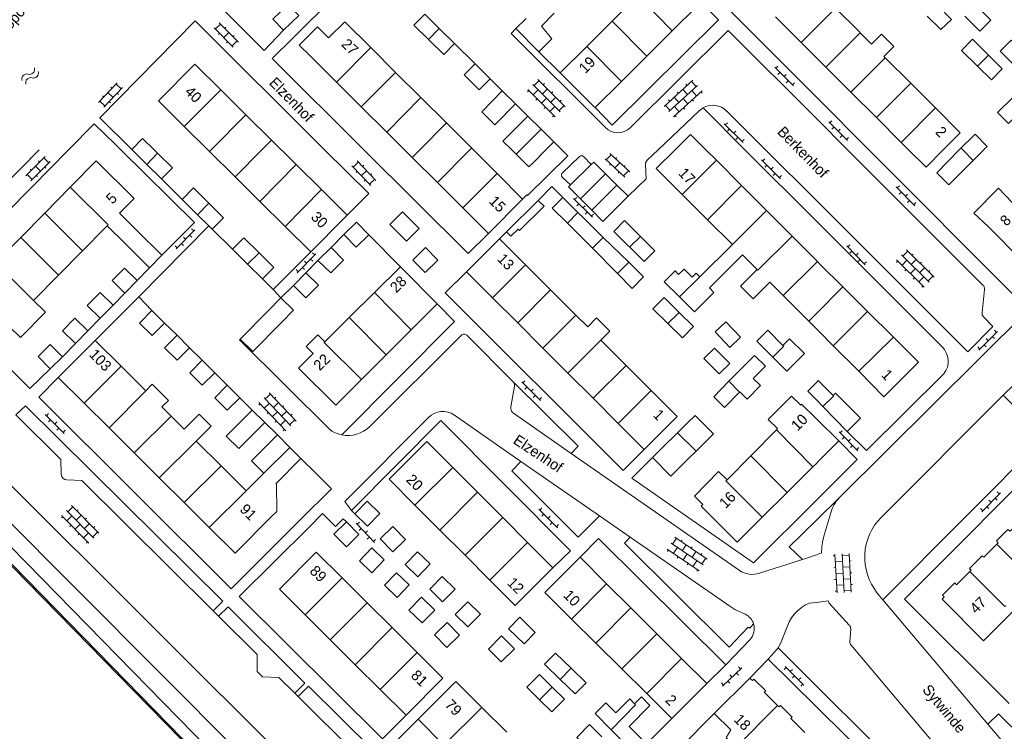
# Model space of a CAD drawing. Header units: metres. Extents: x 86385 to 87348, y 451052 to 451596.
# Tile 16 of 25: x 86865 to 87032, y 451401 to 451522. Entities that reach past the tile are written whole.
import ezdxf

# ---------------------------------------------------------------- set-up
doc = ezdxf.new("R2010")
doc.units = ezdxf.units.M
doc.linetypes.add('RI-HWA', pattern=[7.4, 5, -2.4])
for name, color, linetype, lineweight in [('B-WE-RI-HWA_TRANSPORTLEIDING-G', 150, 'RI-HWA', 18), ('bijgebouw', 8, 'Continuous', 0), ('dakrand', 8, 'Continuous', 0), ('dakrand bijgebouw', 8, 'Continuous', 0), ('hek', 8, 'Continuous', 0), ('hoofdgebouw', 8, 'Continuous', 0), ('huisnummer', 8, 'Continuous', 0), ('kant verharding', 8, 'Continuous', 0), ('open verharding 2', 8, 'Continuous', 0), ('open verharding 4', 8, 'Continuous', 0), ('open verharding 6', 8, 'Continuous', 0), ('straatnaam', 8, 'Continuous', 0), ('tussenmuur', 8, 'Continuous', 0), ('water', 8, 'Continuous', 0)]:
    doc.layers.add(name, color=color, linetype=linetype, lineweight=lineweight)
doc.styles.add('Style-WORKING', font='WORKING.shx')

# ---------------------------------------------------------------- blocks, each defined once
blk = doc.blocks.new('OV2')
at = {"layer": 'open verharding 2', "color": 7, "linetype": 'Continuous', "lineweight": 0}
for p, q in [((0.27, -2.31), (0.27, 2.29)), ((0.27, 1.99), (1.47, 1.99)), ((1.47, -2.31), (1.47, 2.29)), ((-0.03, 0.99), (0.27, 0.99)), ((1.77, 0.99), (1.47, 0.99)), ((-0.03, -1.01), (0.27, -1.01)), ((0.27, -0.01), (1.47, -0.01)), ((1.77, -1.01), (1.47, -1.01)), ((0.27, -2.01), (1.47, -2.01))]:
    blk.add_line(p, q, dxfattribs=at)
blk = doc.blocks.new('OVTP6')
at = {"layer": 'open verharding 6', "color": 7, "linetype": 'Continuous', "lineweight": 0}
for p, q in [((0, 0), (4.5, 0)), ((0.25, 0), (0.25, 0.5)), ((1.25, 0), (1.25, -0.5)), ((2.25, 0), (2.25, 0.5)), ((3.25, 0), (3.25, -0.5)), ((4.25, 0), (4.25, 0.5))]:
    blk.add_line(p, q, dxfattribs=at)
blk = doc.blocks.new('OVTP4')
at = {"layer": 'open verharding 4', "color": 7, "linetype": 'Continuous', "lineweight": 0}
for p, q in [((0, 1.2), (6.6, 1.2)), ((0, 0), (6.6, 0)), ((0.3, 1.2), (0.3, 0)), ((1.3, 1.5), (1.3, 1.2)), ((1.3, 0), (1.3, -1.2)), ((2.3, 1.2), (2.3, 0)), ((3.3, 1.5), (3.3, 1.2)), ((3.3, 0), (3.3, -1.2)), ((4.3, 1.2), (4.3, 0)), ((5.3, 1.5), (5.3, 1.2)), ((5.3, 0), (5.3, -1.2)), ((6.3, 1.2), (6.3, 0)), ((0, -1.2), (6.6, -1.2)), ((0.3, -1.2), (0.3, -1.5)), ((2.3, -1.2), (2.3, -1.5)), ((4.3, -1.2), (4.3, -1.5)), ((6.3, -1.2), (6.3, -1.5))]:
    blk.add_line(p, q, dxfattribs=at)
blk = doc.blocks.new('WA')
at = {"layer": 'water', "color": 7, "linetype": 'Continuous', "lineweight": 0}
for centre, start, end in [((0.73, 0), 28.0724, 151.9274), ((2.23, 0.8), 208.0724, 331.9274), ((0.73, -0.9), 28.0724, 151.9274), ((2.23, -0.1), 208.0724, 331.9274)]:
    blk.add_arc(centre, 0.85, start, end, dxfattribs=at)
blk = doc.blocks.new('A$Cf75df683')
at = {"layer": 'bijgebouw', "linetype": 'Continuous', "lineweight": 13}
for p, q in [((86955.53, 451523.16), (86953.36, 451520.98)), ((86909.64, 451520.3), (86912.24, 451522.79)), ((86933.58, 451523.01), (86936.04, 451520.57)), ((86949.05, 451520.56), (86950.79, 451522.3)), ((86936.04, 451520.57), (86938.63, 451518.01)), ((86952.96, 451516.64), (86949.05, 451520.56)), ((86942.11, 451514.58), (86944.67, 451512.04)), ((86946.73, 451510), (86948.99, 451507.8)), ((86947.54, 451502.18), (86951.06, 451505.73)), ((86951.06, 451505.73), (86953.31, 451503.5)), ((86953.31, 451503.5), (86955.48, 451501.35)), ((86954.14, 451500), (86951.96, 451497.8)), ((86955.48, 451501.35), (86954.14, 451500)), ((86958.3, 451494.03), (86961.83, 451497.51)), ((86964.24, 451495.93), (86966.17, 451494.01)), ((86966.17, 451494.01), (86968.08, 451492.11)), ((86895.06, 451488.97), (86892.45, 451491.57)), ((86957.02, 451491.9), (86959.57, 451489.36)), ((86961.91, 451489.73), (86960, 451491.66)), ((86896.95, 451487.09), (86895.06, 451488.97)), ((86959.57, 451489.36), (86960.57, 451488.37)), ((86897.51, 451486.53), (86896.95, 451487.09)), ((86958.77, 451486.56), (86957.77, 451487.56)), ((86903.54, 451480.58), (86900.98, 451483.12)), ((86906.05, 451478.09), (86903.54, 451480.58)), ((86911.31, 451477), (86913.44, 451479.14)), ((86884.83, 451477.83), (86882.73, 451475.7)), ((86907.09, 451472.75), (86909.18, 451474.87)), ((86887.33, 451472.73), (86889.47, 451470.61)), ((86891.58, 451468.53), (86893.7, 451466.41)), ((86870.08, 451462.84), (86872.14, 451464.88)), ((86895.84, 451464.28), (86897.96, 451462.18)), ((86900.1, 451460.06), (86902.22, 451457.94)), ((87000, 451457.57), (86998.56, 451459.05)), ((87001.11, 451456.44), (87000, 451457.57)), ((86906.46, 451453.72), (86904.34, 451455.84)), ((86969.41, 451397.4), (86965.21, 451401.61)), ((86968.27, 451402.16), (86971.22, 451399.21))]:
    blk.add_line(p, q, dxfattribs=at)
at = {"layer": 'bijgebouw', "linetype": 'Continuous', "lineweight": 13, "flags": 128}
for points in [[(86912.24, 451522.79), (86910.44, 451524.67), (86907.84, 451522.18), (86909.64, 451520.3)], [(86934.21, 451518.73), (86931.75, 451521.16), (86933.58, 451523.01)], [(86953.36, 451520.98), (86955.15, 451518.84), (86952.96, 451516.64)], [(86938.63, 451518.01), (86936.8, 451516.16), (86934.21, 451518.73)], [(86944.67, 451512.04), (86942.84, 451510.19), (86940.28, 451512.74), (86942.11, 451514.58)], [(86948.99, 451507.8), (86945.5, 451504.22), (86943.24, 451506.42), (86946.73, 451510)], [(87028.97, 451500.58), (87026.93, 451502.66), (87024.33, 451500.1), (87024.24, 451500)], [(87024.24, 451500), (87020.41, 451496.07), (87022.48, 451494.03), (87028.38, 451500)], [(87028.38, 451500), (87028.48, 451500.1), (87028.97, 451500.58)], [(86961.83, 451497.51), (86962.24, 451497.92), (86964.24, 451495.93)], [(86892.45, 451491.57), (86894.39, 451493.52), (86896.99, 451490.93)], [(86960, 451491.66), (86957.98, 451493.71), (86958.3, 451494.03)], [(86957.77, 451487.56), (86955.22, 451490.09), (86957.02, 451491.9)], [(86968.08, 451492.11), (86963.79, 451487.81), (86961.91, 451489.73)], [(86896.99, 451490.93), (86899.45, 451488.48), (86897.51, 451486.53)], [(86919.87, 451485.64), (86922.02, 451487.73), (86924.12, 451485.58)], [(86900.98, 451483.12), (86902.91, 451485.08), (86905.48, 451482.53)], [(86924.12, 451485.58), (86921.97, 451483.49), (86919.87, 451485.64)], [(86905.48, 451482.53), (86907.99, 451480.05), (86906.05, 451478.09)], [(86882.73, 451475.7), (86880.59, 451477.81), (86882.69, 451479.94), (86884.83, 451477.83)], [(86913.44, 451479.14), (86915.56, 451477.02), (86913.43, 451474.88), (86911.31, 451477)], [(86909.18, 451474.87), (86911.32, 451472.77), (86909.22, 451470.64)], [(86889.47, 451470.61), (86887.35, 451468.48), (86885.22, 451470.6), (86887.33, 451472.73)], [(86907.09, 451472.75), (86902.29, 451467.87), (86904.42, 451465.76), (86909.22, 451470.64)], [(86893.7, 451466.41), (86891.59, 451464.28), (86889.46, 451466.4), (86891.58, 451468.53)], [(86872.14, 451464.88), (86870.08, 451466.97), (86868.02, 451464.93), (86870.08, 451462.84)], [(86897.96, 451462.18), (86895.84, 451460.05), (86893.73, 451462.15), (86895.84, 451464.28)], [(86902.22, 451457.94), (86900.1, 451455.82), (86897.98, 451457.94), (86900.1, 451460.06)], [(87003.27, 451458.73), (87007.48, 451454.44), (87005.23, 451452.23), (87001.11, 451456.44)], [(86904.34, 451455.84), (86899.93, 451451.43), (86902.05, 451449.31), (86906.46, 451453.72)], [(86972.21, 451447.78), (86975.34, 451444.62), (86982.56, 451451.78), (86979.43, 451454.94), (86978.23, 451453.75), (86972.21, 451447.78)], [(86921.72, 451438.25), (86923.83, 451440.4), (86925.97, 451438.3), (86923.86, 451436.15), (86921.72, 451438.25)], [(86920.29, 451436.87), (86922.41, 451434.74), (86920.31, 451432.65), (86918.19, 451434.77), (86920.29, 451436.87)], [(86965.21, 451401.61), (86962.5, 451404.33), (86964.31, 451406.14), (86966, 451404.45)], [(86961.45, 451398.2), (86959.37, 451400.27), (86961.55, 451402.47), (86963.64, 451400.39)]]:
    blk.add_lwpolyline(points, dxfattribs=at)
at = {"layer": 'dakrand', "linetype": 'Continuous', "lineweight": 0}
for p, q in [((87007.43, 451519.86), (87007.29, 451520)), ((86881.83, 451489.24), (86884.77, 451486.33)), ((86879.73, 451487.11), (86882.66, 451484.2)), ((86985.75, 451483.91), (86980.25, 451478.43))]:
    blk.add_line(p, q, dxfattribs=at)
at = {"layer": 'dakrand', "linetype": 'Continuous', "lineweight": 0, "flags": 128}
for points in [[(87011.06, 451519.63), (87009.36, 451517.93), (87007.43, 451519.86)], [(86976.78, 451475.03), (86979.32, 451472.48), (86982.63, 451475.79), (86981.86, 451476.56), (86987.48, 451482.18)], [(86980.25, 451478.43), (86979.62, 451479.06), (86978.94, 451478.38), (86977.56, 451479.77), (86976.64, 451478.85), (86976.04, 451479.45), (86974.2, 451477.61), (86976.78, 451475.03)], [(86992.11, 451477.54), (86989.28, 451474.71), (86987.14, 451476.85), (86989.98, 451479.68)], [(86863, 451470.14), (86865.01, 451468.16), (86869.25, 451472.46), (86867.24, 451474.44)], [(86963.47, 451467.68), (86964.99, 451469.2), (86962.74, 451471.46), (86961.22, 451469.94)], [(86914.65, 451465.43), (86913.47, 451466.62), (86915.44, 451468.58), (86916.62, 451467.39)], [(86889.01, 451456.38), (86890.11, 451457.49), (86887.37, 451460.21), (86886.27, 451459.11)], [(86997.35, 451456.69), (86995.79, 451458.22), (86991.85, 451454.22), (86993.41, 451452.69)], [(86894.84, 451450.58), (86897.37, 451453.13), (86895.32, 451455.17), (86892.79, 451452.62)], [(86984.85, 451444), (86983.43, 451445.4), (86979.31, 451441.21), (86980.73, 451439.81)]]:
    blk.add_lwpolyline(points, dxfattribs=at)
at = {"layer": 'dakrand bijgebouw', "linetype": 'Continuous', "lineweight": 0}
for p, q in [((87026.48, 451518.78), (87029.19, 451516.06)), ((86883.95, 451500), (86883.91, 451500.04)), ((86886.43, 451497.53), (86883.95, 451500)), ((86887.69, 451500), (86888.29, 451499.41)), ((86949.09, 451499.25), (86948.33, 451500)), ((86888.93, 451495.05), (86886.43, 451497.53)), ((86952.81, 451491.42), (86947.46, 451486.06)), ((86963.87, 451485.13), (86960.57, 451488.37)), ((86958.77, 451486.56), (86962.03, 451483.29)), ((86968.17, 451480.91), (86963.87, 451485.13)), ((86915.48, 451481.2), (86917.7, 451483.44)), ((86962.03, 451483.29), (86966.27, 451479.01)), ((86880.73, 451473.66), (86878.54, 451471.42)), ((86974.82, 451470.5), (86972.29, 451473)), ((86876.44, 451469.27), (86874.37, 451467.15)), ((86989.92, 451467.55), (86992.63, 451464.83)), ((86995.44, 451467.95), (86994.32, 451466.82)), ((86998.56, 451459.05), (87000, 451460.54)), ((86986.96, 451458.9), (86984.41, 451456.3)), ((86953.92, 451412.72), (86956.56, 451410.14)), ((86957.26, 451406.79), (86955.18, 451408.85)), ((86970.33, 451407.2), (86969.13, 451406.01))]:
    blk.add_line(p, q, dxfattribs=at)
at = {"layer": 'dakrand bijgebouw', "linetype": 'Continuous', "lineweight": 0, "flags": 128}
for points in [[(87018.79, 451522.69), (87021.1, 451520.39), (87022.91, 451522.11), (87020.59, 451524.49)], [(87027.07, 451524.54), (87029.57, 451522.01), (87027.73, 451520.12), (87025.19, 451522.67)], [(87027.32, 451514.19), (87024.6, 451516.84), (87026.48, 451518.78)], [(87031.18, 451516.71), (87033.76, 451514.14), (87035.61, 451516.01), (87033.04, 451518.61), (87031.18, 451516.71)], [(87029.19, 451516.06), (87031.53, 451513.71), (87029.7, 451511.87), (87027.32, 451514.19)], [(87035.04, 451506.94), (87032.58, 451504.48), (87030.74, 451506.31), (87033.2, 451508.78)], [(86883.91, 451500.04), (86885.74, 451501.92), (86887.69, 451500)], [(86948.33, 451500), (86946.84, 451501.47), (86947.54, 451502.18)], [(86888.29, 451499.41), (86890.83, 451496.91), (86888.93, 451495.05)], [(86951.96, 451497.8), (86951.26, 451497.1), (86949.09, 451499.25)], [(86947.46, 451486.06), (86948.2, 451485.33), (86949.41, 451486.54), (86949.68, 451486.28), (86953.82, 451490.42), (86952.81, 451491.42)], [(86972.59, 451482.88), (86967.47, 451487.99), (86965.64, 451486.16), (86970.77, 451481.05), (86972.59, 451482.88)], [(86917.7, 451483.44), (86919.81, 451481.29), (86917.65, 451479.11), (86915.48, 451481.2)], [(86966.27, 451479.01), (86968.78, 451476.48), (86970.67, 451478.47), (86968.17, 451480.91)], [(86878.54, 451471.42), (86876.35, 451473.57), (86878.54, 451475.81), (86880.73, 451473.66)], [(86972.29, 451473), (86974.19, 451474.93), (86976.75, 451472.42)], [(86874.37, 451467.15), (86872.16, 451469.31), (86874.23, 451471.43), (86876.44, 451469.27)], [(86976.75, 451472.42), (86979.17, 451470.03), (86977.27, 451468.1), (86974.82, 451470.5)], [(86984.63, 451470.81), (86982.83, 451469.09), (86985.31, 451466.48), (86987.12, 451468.21), (86984.63, 451470.81)], [(86994.32, 451466.82), (86991.76, 451469.38), (86989.92, 451467.55)], [(86985.3, 451463.72), (86982.7, 451466.35), (86980.92, 451464.59), (86983.52, 451461.96), (86985.3, 451463.72)], [(86992.63, 451464.83), (86995, 451462.46), (86997.96, 451465.42), (86995.44, 451467.95)], [(86985.18, 451460.72), (86989.5, 451465.11), (86991.37, 451463.28), (86989.3, 451461.17), (86990.5, 451459.99), (86988.25, 451457.7), (86987, 451458.93), (86986.96, 451458.9)], [(86984.41, 451456.3), (86982.59, 451458.08), (86985.18, 451460.72)], [(87000, 451460.54), (87000.32, 451460.87), (87002.84, 451458.31), (87003.27, 451458.73)], [(86930.34, 451433.89), (86928.2, 451436.1), (86926.03, 451433.99), (86928.17, 451431.78), (86930.34, 451433.89)], [(86924.61, 451428.24), (86926.73, 451430.45), (86924.62, 451432.48), (86922.5, 451430.27), (86924.61, 451428.24)], [(86930.27, 451429.63), (86932.41, 451427.55), (86934.52, 451429.73), (86932.38, 451431.81), (86930.27, 451429.63)], [(86926.75, 451426.14), (86928.89, 451424.06), (86930.94, 451426.17), (86928.79, 451428.25), (86926.75, 451426.14)], [(86934.45, 451425.43), (86936.61, 451423.32), (86938.72, 451425.48), (86936.56, 451427.59), (86934.45, 451425.43)], [(86930.91, 451421.91), (86933.13, 451419.72), (86935.27, 451421.89), (86933.05, 451424.08), (86930.91, 451421.91)], [(86938.76, 451421.13), (86940.9, 451419.04), (86943.03, 451421.22), (86940.88, 451423.31), (86938.76, 451421.13)], [(86939.47, 451417.63), (86937.4, 451419.79), (86935.23, 451417.7), (86937.31, 451415.54), (86939.47, 451417.63)], [(86950.42, 451416.15), (86947.79, 451418.74), (86949.69, 451420.68), (86952.32, 451418.09), (86950.42, 451416.15)], [(86944.37, 451415.3), (86946.56, 451413.11), (86948.78, 451415.33), (86946.58, 451417.52), (86944.37, 451415.3)], [(86958.43, 451412.03), (86955.78, 451414.62), (86953.92, 451412.72)], [(86956.56, 451410.14), (86959.09, 451407.67), (86960.95, 451409.58), (86958.43, 451412.03)], [(86955.18, 451408.85), (86953.04, 451410.97), (86950.9, 451408.81), (86953.03, 451406.7)], [(86953.03, 451406.7), (86955.12, 451404.63), (86957.26, 451406.79)], [(86969.13, 451406.01), (86968.39, 451406.82), (86966, 451404.45)], [(86968.27, 451402.16), (86971.77, 451405.7), (86970.33, 451407.2)]]:
    blk.add_lwpolyline(points, dxfattribs=at)
at = {"layer": 'hek', "linetype": 'Continuous', "lineweight": 0}
for p, q in [((86840.94, 451452.79), (86920.04, 451371.93)), ((86848.87, 451451.15), (86926.88, 451372.95))]:
    blk.add_line(p, q, dxfattribs=at)
at = {"layer": 'hoofdgebouw', "linetype": 'Continuous', "lineweight": 13}
for p, q in [((86967.56, 451524), (86965.38, 451521.83)), ((87003.25, 451524.04), (87007.29, 451520)), ((86965.38, 451521.83), (86961.08, 451517.55)), ((86997.41, 451518.21), (86993.07, 451522.54)), ((86971.27, 451515.91), (86975.56, 451520.18)), ((87000, 451515.62), (86997.41, 451518.21)), ((86928.65, 451513.13), (86924.43, 451517.33)), ((86961.08, 451517.55), (86956.55, 451513.05)), ((86914.19, 451515.87), (86918.6, 451511.47)), ((86966.95, 451511.61), (86971.27, 451515.91)), ((87001.59, 451514.03), (87000, 451515.62)), ((87011.44, 451515.85), (87011.69, 451515.6)), ((87011.69, 451515.6), (87016.02, 451511.28)), ((86932.94, 451508.86), (86928.65, 451513.13)), ((87005.85, 451509.77), (87001.59, 451514.03)), ((86918.6, 451511.47), (86922.82, 451507.28)), ((86962.46, 451507.15), (86966.95, 451511.61)), ((86898.98, 451510.19), (86903.26, 451505.95)), ((87010.18, 451505.45), (87005.85, 451509.77)), ((87016.02, 451511.28), (87020.21, 451507.09)), ((86937.26, 451504.57), (86932.94, 451508.86)), ((86922.82, 451507.28), (86927.15, 451502.98)), ((86903.26, 451505.95), (86907.6, 451501.65)), ((87014.36, 451501.26), (87010.18, 451505.45)), ((86896.79, 451500), (86892.8, 451503.95)), ((86941.55, 451500.29), (86937.26, 451504.57)), ((86907.6, 451501.65), (86909.26, 451500)), ((86927.15, 451502.98), (86930.14, 451500)), ((86901.42, 451495.41), (86897.08, 451499.71)), ((86941.85, 451500), (86941.55, 451500.29)), ((86981.26, 451500), (86983.05, 451498.21)), ((87015.63, 451500), (87014.36, 451501.26)), ((86931.44, 451498.7), (86935.74, 451494.43)), ((86983.05, 451498.21), (86987.32, 451493.93)), ((86911.8, 451497.48), (86916.08, 451493.24)), ((86905.63, 451491.24), (86901.42, 451495.41)), ((86950.17, 451491.64), (86945.84, 451495.99)), ((86873.47, 451493.63), (86869.17, 451489.27)), ((86916.08, 451493.24), (86920.42, 451488.93)), ((86935.74, 451494.43), (86940.04, 451490.15)), ((86987.32, 451493.93), (86991.55, 451489.69)), ((86944.39, 451485.82), (86950.17, 451491.64)), ((86981.55, 451488.12), (86977.26, 451492.41)), ((86909.9, 451487), (86905.63, 451491.24)), ((86940.04, 451490.15), (86944.39, 451485.82)), ((86991.55, 451489.69), (86995.87, 451485.37)), ((86869.17, 451489.27), (86865.08, 451485.12)), ((86985.75, 451483.91), (86981.55, 451488.12)), ((86914.25, 451482.69), (86909.9, 451487)), ((86865.08, 451485.12), (86860.79, 451480.77)), ((86884.77, 451486.33), (86889.02, 451482.1)), ((86940.69, 451479.31), (86946.28, 451484.88)), ((86946.28, 451484.88), (86950.68, 451480.48)), ((86995.87, 451485.37), (87000, 451481.23)), ((86886.91, 451479.97), (86882.66, 451484.2)), ((86871.47, 451478.73), (86875.56, 451482.88)), ((86889.02, 451482.1), (86886.91, 451479.97)), ((86989.98, 451479.68), (86987.48, 451482.18)), ((86929.47, 451480.16), (86925.08, 451475.8)), ((86935.67, 451473.85), (86929.47, 451480.16)), ((86950.68, 451480.48), (86954.94, 451476.21)), ((87000, 451481.23), (87000.18, 451481.04)), ((86867.24, 451474.44), (86871.47, 451478.73)), ((86945.09, 451474.9), (86940.69, 451479.31)), ((86994.35, 451475.3), (86992.11, 451477.54)), ((87004.49, 451476.75), (87008.67, 451472.58)), ((86925.08, 451475.8), (86920.78, 451471.53)), ((86949.36, 451470.63), (86945.09, 451474.9)), ((86954.94, 451476.21), (86959.21, 451471.95)), ((86998.7, 451470.94), (86994.35, 451475.3)), ((86931.31, 451469.47), (86935.67, 451473.85)), ((86920.78, 451471.53), (86916.62, 451467.39)), ((86959.21, 451471.95), (86961.22, 451469.94)), ((87008.67, 451472.58), (87013.06, 451468.21)), ((86953.62, 451466.36), (86949.36, 451470.63)), ((87000, 451469.64), (86998.7, 451470.94)), ((86927.05, 451465.21), (86931.31, 451469.47)), ((86871.44, 451461.38), (86877.67, 451467.65)), ((86877.67, 451467.65), (86882.09, 451463.27)), ((86957.88, 451462.1), (86953.62, 451466.36)), ((86963.47, 451467.68), (86967.73, 451463.42)), ((87007.18, 451462.42), (87002.87, 451466.75)), ((86922.86, 451461.01), (86927.05, 451465.21)), ((86882.09, 451463.27), (86886.27, 451459.11)), ((86967.73, 451463.42), (86972, 451459.15)), ((86875.81, 451457.02), (86871.44, 451461.38)), ((86962.15, 451457.83), (86957.88, 451462.1)), ((86880.04, 451452.81), (86875.81, 451457.02)), ((86889.01, 451456.38), (86890.57, 451454.83)), ((86966.41, 451453.57), (86962.15, 451457.83)), ((86890.57, 451454.83), (86892.79, 451452.62)), ((86970.82, 451449.16), (86966.41, 451453.57)), ((86884.29, 451448.58), (86880.04, 451452.81)), ((86910.71, 451449.5), (86908.6, 451451.61)), ((86988.89, 451448.1), (86993.22, 451452.5)), ((86993.22, 451452.5), (86993.41, 451452.69)), ((86894.84, 451450.58), (86899.07, 451446.37)), ((86888.54, 451444.35), (86884.29, 451448.58)), ((86984.85, 451444), (86988.89, 451448.1)), ((86899.07, 451446.37), (86903.31, 451442.15)), ((87000, 451446.8), (86999.39, 451446.19)), ((86906.3, 451445.11), (86903.31, 451442.15)), ((86938.35, 451446.11), (86942.54, 451441.9)), ((86999.39, 451446.19), (86995.05, 451441.87)), ((86892.79, 451440.13), (86888.54, 451444.35)), ((86942.54, 451441.9), (86946.84, 451437.59)), ((86995.05, 451441.87), (86990.83, 451437.66)), ((86897.04, 451435.9), (86892.79, 451440.13)), ((86936.15, 451435.49), (86931.93, 451439.73)), ((86901.42, 451431.54), (86907.66, 451437.82)), ((86946.84, 451437.59), (86951.04, 451433.38)), ((86901.42, 451431.54), (86897.04, 451435.9)), ((86940.43, 451431.21), (86936.15, 451435.49)), ((86951.04, 451433.38), (86955.33, 451429.07)), ((86944.65, 451426.97), (86940.43, 451431.21)), ((86959.92, 451430.87), (86964.43, 451426.38)), ((86919.58, 451427.37), (86923.82, 451423.15)), ((86964.43, 451426.38), (86968.54, 451422.27)), ((86923.82, 451423.15), (86928.05, 451418.93)), ((86968.54, 451422.27), (86972.94, 451417.89)), ((86917.55, 451416.86), (86913.32, 451421.08)), ((86962.62, 451416.28), (86958.49, 451420.37)), ((86928.05, 451418.93), (86932.29, 451414.71)), ((86972.94, 451417.89), (86977.15, 451413.7)), ((86921.79, 451412.64), (86917.55, 451416.86)), ((86967, 451411.94), (86962.62, 451416.28)), ((86977.15, 451413.7), (86981.4, 451409.45)), ((86926.03, 451408.42), (86921.79, 451412.64)), ((86971.26, 451407.73), (86967, 451411.94)), ((86988.71, 451410.37), (86982.69, 451404.35)), ((86930.41, 451404.06), (86926.03, 451408.42)), ((86981.4, 451409.45), (86975.51, 451403.52)), ((86975.51, 451403.52), (86971.26, 451407.73)), ((86943.25, 451405.4), (86947.48, 451401.17)), ((86936.85, 451399.01), (86932.48, 451403.38))]:
    blk.add_line(p, q, dxfattribs=at)
at = {"layer": 'hoofdgebouw', "linetype": 'Continuous', "lineweight": 13, "flags": 128}
for points in [[(86975.56, 451520.18), (86979.83, 451524.41), (86973.94, 451530.34)], [(86924.43, 451517.33), (86920.01, 451521.73), (86917.28, 451518.98)], [(86917.28, 451518.98), (86915.4, 451520.85), (86912.31, 451517.74), (86914.19, 451515.87)], [(87011.06, 451519.63), (87013.14, 451517.55), (87011.44, 451515.85)], [(86892.8, 451503.95), (86888.44, 451508.28), (86894.62, 451514.52), (86898.98, 451510.19)], [(86956.55, 451513.05), (86962.25, 451507.36), (86962.46, 451507.15)], [(87020.21, 451507.09), (87024.4, 451502.9), (87021.61, 451500.1), (87021.51, 451500)], [(86976.04, 451500), (86976.14, 451500.1), (86978.65, 451502.61), (86981.19, 451500.07), (86981.26, 451500)], [(86897.08, 451499.71), (86896.84, 451499.95), (86896.79, 451500)], [(86909.26, 451500), (86909.57, 451499.7), (86911.8, 451497.48)], [(86930.14, 451500), (86930.43, 451499.71), (86931.44, 451498.7)], [(86945.84, 451495.99), (86942.14, 451499.71), (86941.85, 451500)], [(86977.26, 451492.41), (86972.86, 451496.82), (86976.04, 451500)], [(87021.51, 451500), (87018.6, 451497.03), (87015.63, 451500)], [(86881.83, 451489.24), (86884.3, 451491.75), (86877.87, 451498.1), (86873.47, 451493.63)], [(87033.2, 451491.04), (87030.89, 451493.49), (87026.71, 451489.24), (87029.12, 451486.97)], [(86920.42, 451488.93), (86919.92, 451488.42), (86914.25, 451482.69)], [(86875.56, 451482.88), (86879.32, 451486.7), (86879.73, 451487.11)], [(87029.12, 451486.97), (87034.95, 451481.13), (87039.23, 451485.4)], [(87000.18, 451481.04), (87000.61, 451480.62), (87004.49, 451476.75)], [(87002.87, 451466.75), (87000.57, 451469.07), (87000, 451469.64)], [(87013.06, 451468.21), (87017.32, 451463.97), (87011.46, 451458.11), (87007.18, 451462.42)], [(86914.65, 451465.43), (86912.17, 451462.97), (86918.5, 451456.65), (86922.86, 451461.01)], [(86972, 451459.15), (86976.4, 451454.74), (86970.82, 451449.16)], [(86997.35, 451456.69), (86997.49, 451456.84), (87000, 451454.36)], [(87000, 451454.36), (87000.23, 451454.14), (87003.81, 451450.6), (87000.26, 451447.05), (87000, 451446.8)], [(86908.6, 451451.61), (86904.19, 451447.23), (86906.3, 451445.11)], [(86931.93, 451439.73), (86927.53, 451444.14), (86933.93, 451450.53), (86938.35, 451446.11)], [(86907.66, 451437.82), (86908.48, 451438.65), (86908.44, 451443.24), (86908.36, 451443.33), (86912.6, 451447.6), (86910.71, 451449.5)], [(86990.83, 451437.66), (86986.56, 451433.4), (86980.45, 451439.54), (86980.73, 451439.81)], [(87030.59, 451433.08), (87030.85, 451433.34), (87030.54, 451433.65), (87032.48, 451435.6), (87032.86, 451435.28), (87035.22, 451437.63)], [(87026.04, 451428.47), (87026.25, 451428.69), (87025.97, 451428.97), (87028.13, 451431.13), (87028.39, 451430.87), (87030.59, 451433.08)], [(86913.32, 451421.08), (86908.94, 451425.44), (86915.2, 451431.73), (86919.58, 451427.37)], [(86958.49, 451420.37), (86953.94, 451424.86), (86959.68, 451430.62), (86959.92, 451430.87)], [(86955.33, 451429.07), (86948.93, 451422.68), (86944.65, 451426.97)], [(87033.2, 451421.55), (87028.36, 451416.71), (87021.31, 451423.76), (87021.68, 451424.12), (87021.39, 451424.41), (87023.48, 451426.5), (87023.77, 451426.21), (87026.04, 451428.47)], [(86932.29, 451414.71), (86936.67, 451410.35), (86930.41, 451404.06)], [(86932.48, 451403.38), (86938.88, 451409.78), (86943.25, 451405.4)], [(86993.42, 451405.71), (86991.15, 451407.97), (86991.41, 451408.23), (86989.42, 451410.2), (86989.16, 451409.93), (86988.88, 451410.21), (86988.71, 451410.37)], [(86998.06, 451401.14), (86995.68, 451403.5), (86995.9, 451403.73), (86993.92, 451405.71), (86993.67, 451405.46), (86993.42, 451405.71)], [(86982.69, 451404.35), (86985.47, 451401.56), (86984.71, 451400.22), (86986.35, 451398.57)]]:
    blk.add_lwpolyline(points, dxfattribs=at)
at = {"layer": 'kant verharding', "linetype": 'Continuous', "lineweight": 0}
for p, q in [((86911.25, 451519.02), (86920.23, 451527.9)), ((86938.63, 451518.01), (86942.11, 451514.58)), ((86956.55, 451513.05), (86952.96, 451516.64)), ((86946.73, 451510), (86944.67, 451512.04)), ((87008.9, 451500), (87000, 451508.94)), ((86948.99, 451507.8), (86951.06, 451505.73)), ((86980.14, 451506.63), (86973.16, 451500)), ((86980.78, 451507.11), (86980.14, 451506.63)), ((86980.78, 451507.11), (86987.89, 451500)), ((86991.36, 451500), (86984.78, 451506.58)), ((87000, 451505.29), (87005.29, 451500)), ((86955.48, 451501.35), (86956.84, 451500)), ((86973.16, 451500), (86971.32, 451498.25)), ((86987.89, 451500), (87000, 451487.89)), ((87000, 451491.37), (86991.36, 451500)), ((87063.26, 451500), (87003.94, 451441.01)), ((87005.29, 451500), (87028.25, 451477.05)), ((86959.83, 451498.85), (86956.9, 451496.03)), ((86961.83, 451497.51), (86960.5, 451498.85)), ((86888.93, 451495.05), (86892.45, 451491.57)), ((86956.91, 451495.36), (86958.3, 451494.03)), ((86896.95, 451487.09), (86885.1, 451475.03)), ((86897.51, 451486.53), (86900.98, 451483.12)), ((87000, 451487.89), (87021.29, 451466.61)), ((86919.87, 451485.64), (86917.7, 451483.44)), ((86924.12, 451485.58), (86929.47, 451480.16)), ((86946.28, 451484.88), (86947.46, 451486.06)), ((86914.25, 451482.69), (86907.86, 451476.32)), ((86886.91, 451479.97), (86884.83, 451477.83)), ((86915.48, 451481.2), (86913.44, 451479.14)), ((86907.86, 451476.32), (86906.05, 451478.09)), ((86909.18, 451474.87), (86911.31, 451477)), ((86877.67, 451467.65), (86885.1, 451475.03)), ((86880.73, 451473.66), (86882.73, 451475.7)), ((86885.1, 451475.03), (86887.33, 451472.73)), ((86909.18, 451474.87), (86907.86, 451476.32)), ((87028.52, 451476.3), (87028.1, 451472.34)), ((86876.44, 451469.27), (86878.54, 451471.42)), ((86889.47, 451470.61), (86891.58, 451468.53)), ((86924.24, 451453), (86939.76, 451468.5)), ((86940.72, 451468.52), (86948.49, 451460.74)), ((86872.14, 451464.88), (86874.37, 451467.15)), ((86893.7, 451466.41), (86895.84, 451464.28)), ((86902.29, 451467.87), (86902.18, 451467.76)), ((86902.18, 451467.76), (86917.63, 451452.41)), ((86897.96, 451462.18), (86900.1, 451460.06)), ((87033.51, 451460.13), (87031.7, 451458.34)), ((87031.7, 451458.34), (87011.03, 451437.69)), ((86902.22, 451457.94), (86904.34, 451455.84)), ((86949.9, 451447.09), (86938.61, 451454.99)), ((86948.61, 451455.3), (86958.4, 451448.47)), ((86906.46, 451453.72), (86908.6, 451451.61)), ((86919.82, 451371.92), (86844.93, 451448.34)), ((86958.4, 451448.47), (86986.93, 451428.66)), ((86912.6, 451447.6), (86915.13, 451445.14)), ((86949.9, 451447.09), (86963.24, 451437.87)), ((87003.94, 451441.01), (87000, 451437.16)), ((86921.17, 451438.81), (86921.72, 451438.25)), ((87002.43, 451438.41), (87001.28, 451434.45)), ((86963.24, 451437.87), (86968.41, 451434.29)), ((87000, 451431.3), (86997.63, 451430.51)), ((87000.87, 451431.59), (87000, 451431.3)), ((86990.37, 451428.15), (86997.63, 451430.51)), ((87010.33, 451424.8), (87011.26, 451423.64)), ((86998.79, 451423.05), (87000, 451423.2)), ((87011.26, 451423.64), (87029.1, 451402.56)), ((86898.6, 451420.85), (86897.71, 451421.75)), ((86996.8, 451421.79), (86996.26, 451421.22)), ((86997.4, 451422.3), (86996.8, 451421.79)), ((86993.9, 451416.24), (86995.38, 451419.9)), ((86995.78, 451420.58), (86995.38, 451419.9)), ((86996.26, 451421.22), (86995.78, 451420.58)), ((87005.82, 451418.72), (87005.68, 451416.54)), ((86984.66, 451412.62), (86988.73, 451416.87)), ((86993.5, 451415.49), (86993.9, 451416.24)), ((86991.82, 451413.57), (86993.2, 451415.11)), ((86993.2, 451415.11), (86993.5, 451415.49)), ((86993.5, 451415.49), (87000, 451409.02)), ((87005.88, 451415.95), (87021.99, 451396.89)), ((86988.71, 451410.37), (86991.82, 451413.57)), ((86991.82, 451413.57), (87000, 451405.48)), ((86984.66, 451412.62), (86981.4, 451409.45)), ((86912.11, 451407.25), (86911.55, 451407.8)), ((86923.09, 451396.34), (86912.11, 451407.25)), ((86975.51, 451403.52), (86971.22, 451399.21)), ((87029.1, 451402.56), (87045.16, 451383.58))]:
    blk.add_line(p, q, dxfattribs=at)
at = {"layer": 'kant verharding', "linetype": 'Continuous', "lineweight": 0, "flags": 128}
for points in [[(86929.63, 451540.13), (86932.75, 451543.02), (86923.87, 451551.83), (86919.05, 451556.58), (86892.87, 451530.38), (86906.35, 451516.86), (86909.64, 451520.3)], [(86962.46, 451507.15), (86965.38, 451504.17), (86983.43, 451522.06), (86977.35, 451528.09), (86979.73, 451530.39), (86976.32, 451533.79), (86975.04, 451535.05)], [(87000, 451508.94), (86980.88, 451528.13), (86984.21, 451531.4)], [(86916.61, 451500), (86894.64, 451521.85), (86878.51, 451505.4), (86883.91, 451500.04)], [(86949.05, 451520.56), (86948.24, 451519.74), (86964.23, 451503.76)], [(86968.41, 451503.75), (86985.07, 451520.21), (87000, 451505.29)], [(86911.25, 451519.02), (86907.72, 451515.48), (86923.26, 451500)], [(86882.04, 451500), (86881.1, 451500.93), (86877.54, 451504.43), (86873.18, 451500)], [(86868.18, 451500), (86845.68, 451477.15), (86844.54, 451478.11), (86842.8, 451479.58)], [(86873.18, 451500), (86866.93, 451493.64), (86849.73, 451476.21), (86866.64, 451459.51), (86870.08, 451462.84)], [(86889.02, 451482.1), (86894.52, 451487.64), (86882.04, 451500)], [(86920.42, 451488.93), (86924.08, 451492.57), (86916.61, 451500)], [(86923.26, 451500), (86940.94, 451482.39), (86944.39, 451485.82)], [(86956.84, 451500), (86957.86, 451499), (86951.03, 451492.23), (86950.91, 451492.36), (86950.17, 451491.64)], [(87059.86, 451500), (87034.21, 451474.59), (87008.9, 451500)], [(86971.01, 451497.49), (86971.11, 451495.09), (86968.08, 451492.11)], [(86952.81, 451491.42), (86955.16, 451493.76), (86957.02, 451491.9)], [(87028.36, 451471.65), (87029.93, 451470.03), (87025.66, 451465.74), (87000, 451491.37)], [(86929.81, 451489.46), (86927.67, 451487.31), (86930.51, 451484.48), (86932.65, 451486.63), (86929.81, 451489.46)], [(86933.72, 451483.41), (86931.57, 451481.28), (86933.67, 451479.16), (86935.82, 451481.29), (86933.72, 451483.41)], [(86970.82, 451449.16), (86967.24, 451445.61), (86937.03, 451475.75), (86940.69, 451479.31)], [(86979.24, 451335.51), (86941.8, 451365.47), (86939.46, 451367.36), (86936.25, 451370.35), (86837.35, 451469.06), (86832.16, 451474.45)], [(86935.67, 451473.85), (86938.64, 451470.87), (86919.52, 451451.64)], [(86915.13, 451445.14), (86917.79, 451442.5), (86912.53, 451437.26), (86900.76, 451425.52), (86868.13, 451458.04), (86871.44, 451461.38)], [(87021.64, 451461.99), (87008.48, 451449), (87005.23, 451452.23)], [(86948.78, 451459.87), (86948.2, 451456.36), (86948.21, 451456.04)], [(86958.4, 451448.47), (86959.61, 451449.7), (86948.49, 451460.74)], [(87031.7, 451458.34), (87038.77, 451451.23), (87011.26, 451423.64)], [(86897.71, 451421.75), (86899.35, 451423.42), (86865.88, 451456.58), (86864.25, 451455.03)], [(86864.25, 451455.03), (86871.86, 451447.43), (86871.94, 451444.96)], [(86934.21, 451454.56), (86920.02, 451440.32), (86921.17, 451438.81)], [(86955.33, 451429.07), (86958.31, 451431.96), (86936.34, 451454.05), (86921.17, 451438.81)], [(86845.32, 451451.08), (86922.81, 451371.91), (86917.18, 451366.39)], [(87003.81, 451450.6), (87006.9, 451447.45), (87000, 451440.55)], [(87044.48, 451447), (87041.3, 451450.18), (87014.96, 451423.74), (87032.68, 451406.08)], [(86949.9, 451447.09), (86948.38, 451445.54), (86959.63, 451434.28), (86963.24, 451437.87)], [(87000, 451440.55), (86989.36, 451429.91), (86968.7, 451444.29), (86972.21, 451447.78)], [(86872.9, 451444), (86875.41, 451443.91), (86897.71, 451421.75)], [(86920.29, 451436.87), (86919.75, 451437.4), (86918.44, 451436.08), (86916.25, 451438.27), (86913.96, 451435.98), (86902.11, 451424.19), (86926.42, 451400.07), (86930.41, 451404.06)], [(87000, 451437.16), (86995.39, 451432.66), (86997.63, 451430.51)], [(86959.92, 451430.87), (86963.07, 451434.06), (86984.66, 451412.62)], [(86968.41, 451434.29), (86967.44, 451433.28), (86985.24, 451415.59), (86988.45, 451419.02), (86988.69, 451418.81), (86989.35, 451419.57)], [(86987.94, 451421.19), (86986.2, 451422.03), (86985.3, 451422.56), (86968.41, 451434.29)], [(87000, 451423.2), (87002.01, 451423.46), (87002.15, 451423.1), (87005.59, 451419.36)], [(86911.55, 451407.8), (86913.27, 451409.49), (86900.26, 451422.47), (86898.6, 451420.85)], [(86911.55, 451407.8), (86908.84, 451410.46), (86906.08, 451410.57), (86905.16, 451411.48), (86905.16, 451414.34), (86898.6, 451420.85)], [(86923.09, 451396.34), (86924.88, 451398.07), (86913.85, 451408.98), (86912.11, 451407.25)], [(87000, 451409.02), (87018.46, 451390.68), (87021.31, 451393.6), (87020.03, 451394.9), (87021.99, 451396.89)], [(87000, 451405.48), (87015.22, 451390.43), (87011.97, 451387.25)], [(86953.92, 451381.92), (86951.45, 451379.47), (86951.58, 451379.31), (86949.4, 451377.2), (86927.78, 451398.69), (86932.48, 451403.38)], [(86982.69, 451404.35), (86976.77, 451398.43), (86976.77, 451397.9)], [(87029.1, 451402.56), (87030.9, 451404.31), (87048.5, 451386.9), (87045.16, 451383.58)]]:
    blk.add_lwpolyline(points, dxfattribs=at)
at = {"layer": 'kant verharding', "linetype": 'Continuous', "lineweight": 0}
for centre, radius, start, end in [((86982.43, 451504.23), 3.32, 45.0187, 119.8933), ((86966.33, 451505.85), 2.96, 225.0172, 314.6535), ((86960.16, 451498.51), 0.477, 45.4563, 134.3721), ((86972.02, 451497.53), 1.01, 134.354, 182.2251), ((86957.23, 451495.7), 0.466, 134.232, 226.4501), ((87027.61, 451476.4), 0.917, 354.0943, 45.3785), ((87028.96, 451472.27), 0.868, 174.8507, 225.5762), ((86940.25, 451468.05), 0.671, 45.0335, 137.4521), ((87018.91, 451464.11), 3.45, 322.0986, 46.4563), ((86947.8, 451460.03), 0.995, 350.6042, 45.6352), ((86936.67, 451452.19), 3.41, 55.1252, 136.0097), ((86949.14, 451456.07), 0.927, 181.8287, 235.2386), ((86920.57, 451456.85), 5.32, 258.6504, 313.6471), ((86920.55, 451456.82), 5.28, 236.516, 258.7971), ((86872.93, 451444.99), 0.996, 181.9548, 267.9855), ((87008.2, 451436.8), 5.99, 135.3514, 164.4646), ((87017.87, 451430.85), 9.67, 135.0014, 218.7561), ((87014.62, 451431.07), 13.76, 165.7577, 177.8252), ((86989.16, 451431.87), 3.91, 235.2614, 288.003), ((86999.77, 451419.59), 3.59, 105.7632, 131.1625), ((86986.79, 451418.76), 2.69, 17.513, 64.5473), ((86986.72, 451418.76), 2.75, 316.77, 17.2315), ((87004.96, 451418.78), 0.865, 356.4744, 42.5371), ((87006.51, 451416.5), 0.836, 176.6941, 220.4087)]:
    blk.add_arc(centre, radius, start, end, dxfattribs=at)
at = {"layer": 'tussenmuur', "linetype": 'Continuous', "lineweight": 0}
for p, q in [((86975.56, 451520.18), (86967.48, 451528.42)), ((87000, 451520.8), (87003.25, 451524.04)), ((86965.38, 451521.83), (86971.27, 451515.91)), ((86934.21, 451518.73), (86936.04, 451520.57)), ((86997.41, 451518.21), (87000, 451520.8)), ((87001.59, 451514.03), (87007.43, 451519.86)), ((86918.6, 451511.47), (86924.43, 451517.33)), ((86961.08, 451517.55), (86966.95, 451511.61)), ((87005.85, 451509.77), (87011.69, 451515.6)), ((87027.32, 451514.19), (87029.19, 451516.06)), ((86922.82, 451507.28), (86928.65, 451513.13)), ((86892.8, 451503.95), (86898.98, 451510.19)), ((87010.18, 451505.45), (87016.02, 451511.28)), ((86927.15, 451502.98), (86932.94, 451508.86)), ((87014.36, 451501.26), (87020.21, 451507.09)), ((86897.36, 451500), (86903.26, 451505.95)), ((86937.26, 451504.57), (86932.73, 451500)), ((86949.83, 451500), (86953.31, 451503.5)), ((86905.97, 451500), (86907.6, 451501.65)), ((86897.08, 451499.71), (86897.36, 451500)), ((86901.42, 451495.41), (86905.97, 451500)), ((86932.73, 451500), (86931.44, 451498.7)), ((86935.74, 451494.43), (86941.26, 451500)), ((86941.26, 451500), (86941.55, 451500.29)), ((86949.09, 451499.25), (86949.83, 451500)), ((87024.53, 451500.29), (87024.82, 451500)), ((87024.82, 451500), (87026.6, 451498.19)), ((86886.43, 451497.53), (86888.29, 451499.41)), ((86977.26, 451492.41), (86983.05, 451498.21)), ((86905.63, 451491.24), (86911.8, 451497.48)), ((86940.04, 451490.15), (86945.84, 451495.99)), ((86960, 451491.66), (86964.24, 451495.93)), ((86909.9, 451487), (86916.08, 451493.24)), ((86961.91, 451489.73), (86966.17, 451494.01)), ((86981.55, 451488.12), (86987.32, 451493.93)), ((86895.06, 451488.97), (86896.99, 451490.93)), ((86985.75, 451483.91), (86991.55, 451489.69)), ((86869.17, 451489.27), (86875.56, 451482.88)), ((86959.57, 451489.36), (86957.77, 451487.56)), ((86865.08, 451485.12), (86871.47, 451478.73)), ((86963.87, 451485.13), (86962.03, 451483.29)), ((86968.33, 451483.48), (86970.16, 451485.31)), ((86903.54, 451480.58), (86905.48, 451482.53)), ((86860.79, 451480.77), (86867.24, 451474.44)), ((86945.09, 451474.9), (86950.68, 451480.48)), ((86968.17, 451480.91), (86966.27, 451479.01)), ((86994.35, 451475.3), (87000, 451480.86)), ((87000, 451480.86), (87000.18, 451481.04)), ((86976.78, 451475.04), (86980.25, 451478.43)), ((87000, 451472.24), (87004.49, 451476.75)), ((86925.08, 451475.8), (86931.31, 451469.47)), ((86949.36, 451470.63), (86954.94, 451476.21)), ((86920.78, 451471.53), (86927.05, 451465.21)), ((86953.62, 451466.36), (86959.21, 451471.95)), ((86976.75, 451472.42), (86974.82, 451470.5)), ((86998.7, 451470.94), (87000, 451472.24)), ((87002.87, 451466.75), (87008.67, 451472.58)), ((87007.18, 451462.42), (87013.06, 451468.21)), ((86957.88, 451462.1), (86963.47, 451467.68)), ((86875.81, 451457.02), (86882.09, 451463.27)), ((86962.15, 451457.83), (86967.73, 451463.42)), ((86985.18, 451460.72), (86986.96, 451458.9)), ((86880.04, 451452.81), (86886.27, 451459.11)), ((86966.41, 451453.57), (86972, 451459.15)), ((86884.29, 451448.58), (86890.57, 451454.83)), ((86976.45, 451451.99), (86979.6, 451448.85)), ((86993.22, 451452.5), (86999.39, 451446.19)), ((86888.54, 451444.35), (86894.84, 451450.58)), ((86906.3, 451445.11), (86910.71, 451449.5)), ((86988.89, 451448.1), (86995.05, 451441.87)), ((86892.79, 451440.13), (86899.07, 451446.37)), ((86931.93, 451439.73), (86938.35, 451446.11)), ((86897.04, 451435.9), (86903.31, 451442.15)), ((86936.15, 451435.49), (86942.54, 451441.9)), ((86940.43, 451431.21), (86946.84, 451437.59)), ((86944.65, 451426.97), (86951.04, 451433.38)), ((86913.32, 451421.08), (86919.58, 451427.37)), ((86958.49, 451420.37), (86964.43, 451426.38)), ((86917.55, 451416.86), (86923.82, 451423.15)), ((86962.62, 451416.28), (86968.54, 451422.27)), ((86921.79, 451412.64), (86928.05, 451418.93)), ((86967, 451411.94), (86972.94, 451417.89)), ((86926.03, 451408.42), (86932.29, 451414.71)), ((86971.26, 451407.73), (86977.15, 451413.7)), ((86956.56, 451410.14), (86958.43, 451412.03)), ((86955.18, 451408.85), (86953.03, 451406.7)), ((86936.85, 451399.01), (86943.25, 451405.4)), ((86993.42, 451405.71), (86986.35, 451398.57))]:
    blk.add_line(p, q, dxfattribs=at)
at = {"layer": 'tussenmuur', "linetype": 'Continuous', "lineweight": 0, "flags": 128}
for points in [[(86873.47, 451493.63), (86879.89, 451487.27), (86879.73, 451487.11)], [(86989.98, 451479.68), (86990.06, 451479.6), (86995.87, 451485.37)], [(86916.62, 451467.39), (86916.55, 451467.32), (86922.86, 451461.01)], [(86992.63, 451464.83), (86994.46, 451466.68), (86994.32, 451466.82)], [(87001.11, 451456.44), (87002.93, 451458.22), (87002.84, 451458.31)], [(86984.85, 451444), (86984.66, 451443.81), (86990.83, 451437.66)], [(87030.59, 451433.08), (87036.53, 451427.12), (87036.65, 451427.24)], [(87026.04, 451428.47), (87031.98, 451422.52), (87032.11, 451422.65)], [(86969.13, 451406.01), (86969.35, 451405.8), (86965.21, 451401.61)]]:
    blk.add_lwpolyline(points, dxfattribs=at)
at = {"layer": 'open verharding 2', "linetype": 'Continuous', "lineweight": 0}
for p, rotation in [((86900.56, 451520.09), 224.5137674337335), ((86879.68, 451509.89), 316.5394029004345), ((86867.4, 451497.41), 315), ((86923.91, 451496.63), 223.9465895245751), ((86966.85, 451497.99), 227.0251738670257)]:
    blk.add_blockref('OV2', p, dxfattribs=dict(at, rotation=rotation))
at = {"layer": 'open verharding 4', "linetype": 'Continuous', "lineweight": 0}
for p, rotation in [((86951.89, 451511.09), 314.9189593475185), ((86974.97, 451506.47), 42.32381653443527), ((87014.44, 451482.16), 315.3241593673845), ((86906.34, 451457.94), 313.5415823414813), ((86872.84, 451438.8), 314.7165602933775), ((86975.35, 451433.26), 325.8809371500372), ((87004.35, 451431.46), 273.0368689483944)]:
    blk.add_blockref('OVTP4', p, dxfattribs=dict(at, rotation=rotation))
at = {"layer": 'open verharding 6', "linetype": 'Continuous', "lineweight": 0}
for p, rotation in [((86992.93, 451514.01), 315), ((86984.38, 451504.41), 315), ((87002.09, 451504.74), 315), ((86990.72, 451498.28), 315), ((87013.55, 451493.72), 314.3517020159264), ((86958.83, 451491.73), 315), ((86891.44, 451483.2), 45.56726640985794), ((87005.15, 451483.7), 314.3517020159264), ((86911.95, 451479.14), 45.56726640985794), ((87027.54, 451466.01), 45), ((86950.04, 451460.62), 315), ((86869.24, 451455.06), 315), ((87003.84, 451452.13), 314.9189593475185), ((87028.04, 451438.59), 45.24312066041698), ((86952.91, 451439.05), 315), ((86921.97, 451436.64), 313.25692965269), ((86984.06, 451409), 43.33795611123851), ((86997.88, 451409.18), 135.1620809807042)]:
    blk.add_blockref('OVTP6', p, dxfattribs=dict(at, rotation=rotation))
at = {"layer": 'water', "linetype": 'Continuous', "lineweight": 0, "rotation": 226.134421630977}
blk.add_blockref('WA', (86867.73, 451513.55), dxfattribs=at)
at = {"layer": 'huisnummer', "linetype": 'Continuous', "lineweight": 0, "style": 'Style-WORKING'}
for s, rotation, p in [('27', 315.5673, (86919.31, 451517.76)), ('19', 45.2431, (86960.81, 451512.83)), ('40', 315, (86892.76, 451509.71)), ('2', 314.4327, (87020.07, 451502.9)), ('17', 314.4327, (86976.49, 451495.89)), ('5', 45.2431, (86880.62, 451490.67)), ('15', 315, (86944.35, 451491.13)), ('30', 315.5673, (86914.15, 451488.43)), ('8', 45.4052, (87032.24, 451486.93)), ('13', 314.4327, (86945.76, 451481.34)), ('28', 44.7569, (86928.77, 451475.62)), ('103', 314.5948, (86876.55, 451465.12)), ('22', 44.7569, (86915.79, 451462.39)), ('1', 314.4327, (87010.9, 451461.69)), ('1', 314.4327, (86972.18, 451454.9)), ('10', 44.9595, (86996.8, 451452.19)), ('20', 315, (86930.3, 451443.88)), ('16', 45, (86984.6, 451439.03)), ('91', 314.5948, (86902.09, 451438.86)), ('89', 315.5673, (86913.94, 451428.37)), ('12', 315, (86947.42, 451426.39)), ('10', 314.4327, (86956.96, 451424.28)), ('47', 44.7569, (87027.1, 451421.16)), ('81', 315.5673, (86931.11, 451410.66)), ('79', 314.4327, (86936.88, 451405.71)), ('2', 314.4327, (86974.26, 451406.49)), ('18', 315, (86985.88, 451403.19))]:
    blk.add_text(s, height=1.8, rotation=rotation, dxfattribs=at).set_placement(p)
at = {"layer": 'straatnaam', "linetype": 'Continuous', "lineweight": 13, "style": 'Style-WORKING'}
for s, rotation, p in [('Sportparkweg', 49.6224, (86863.18, 451520.07)), ('Elzenhof', 314.4327, (86907.07, 451511.23)), ('Berkenhof', 314.4327, (86993.25, 451502.9)), ('Elzenhof', 326.5006, (86948.43, 451450.3)), ('Sytwinde', 309.8496, (87017.87, 451408.34))]:
    blk.add_text(s, height=1.8, rotation=rotation, dxfattribs=at).set_placement(p)

msp = doc.modelspace()

# ---------------------------------------------------------------- block references
at = {"layer": 'B-WE-RI-HWA_TRANSPORTLEIDING-G'}
msp.add_blockref('A$Cf75df683', (0, 0), dxfattribs=at)

doc.saveas('drawing.dxf')
